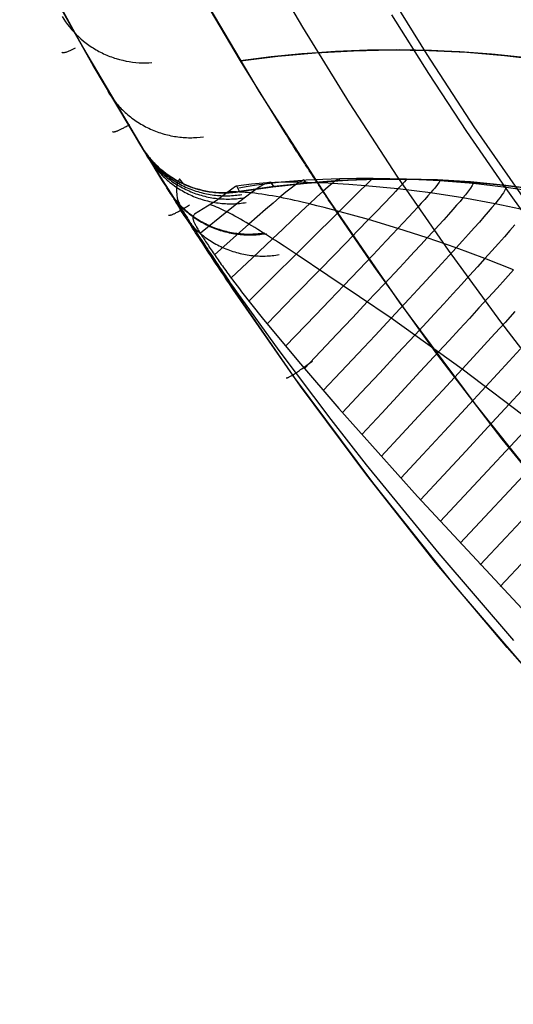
# Model space of a CAD drawing. Header units: millimetres. Extents: x -118 to 118, y -118 to 118.
# Tile 4 of 68: x -104 to -89, y -88 to -57. Entities that reach past the tile are written whole.
import ezdxf

# ---------------------------------------------------------------- set-up
doc = ezdxf.new("R2010")
doc.units = ezdxf.units.MM
doc.header["$MEASUREMENT"] = 0
doc.layers.add('Predefinito', color=5, linetype='Continuous')

msp = doc.modelspace()

# ---------------------------------------------------------------- linework, layer by layer
at = {"layer": 'Predefinito'}
for points in [[(-104.041, -54.605), (-102.094, -58.164), (-100.026, -61.653), (-97.838, -65.069), (-95.534, -68.407), (-93.116, -71.663), (-90.587, -74.835), (-87.95, -77.917), (-85.208, -80.906), (-82.365, -83.799), (-79.423, -86.592), (-76.387, -89.282), (-73.26, -91.865), (-70.046, -94.339), (-66.748, -96.701), (-63.37, -98.947), (-59.917, -101.075), (-56.393, -103.083)], [(-97.203, -58.598), (-98.294, -56.75), (-99.349, -54.881)], [(-99.349, -54.881), (-98.294, -56.75), (-97.203, -58.598)], [(-92.835, -56.132), (-91.429, -58.406), (-89.97, -60.64), (-88.459, -62.827), (-86.893, -64.975), (-85.27, -67.084), (-83.591, -69.155), (-81.855, -71.188), (-80.064, -73.181), (-78.216, -75.136), (-76.313, -77.052), (-74.388, -78.896), (-72.417, -80.695), (-70.399, -82.448), (-68.334, -84.157), (-66.239, -85.806), (-64.105, -87.406), (-61.931, -88.956), (-59.718, -90.455), (-57.477, -91.897)], [(-103.212, -56.156), (-101.774, -58.722), (-100.272, -61.251)], [(-100.272, -61.251), (-101.761, -58.745), (-103.187, -56.203)], [(-98.619, -56.183), (-96.621, -59.554), (-94.508, -62.853), (-92.282, -66.078), (-89.946, -69.224), (-87.503, -72.287), (-84.956, -75.264), (-82.308, -78.152), (-79.561, -80.946), (-76.72, -83.644), (-73.787, -86.242), (-70.766, -88.738), (-67.661, -91.128), (-64.475, -93.409), (-61.213, -95.578), (-57.877, -97.634)], [(-88.434, -58.493), (-89.423, -58.391), (-90.411, -58.319), (-91.397, -58.275), (-92.38, -58.26), (-93.358, -58.273), (-94.331, -58.314), (-95.297, -58.382), (-96.254, -58.477), (-97.203, -58.598)], [(-97.203, -58.598), (-96.041, -58.454), (-94.874, -58.349), (-93.704, -58.285), (-92.533, -58.26), (-91.362, -58.276), (-90.192, -58.332), (-89.024, -58.429), (-87.861, -58.565)], [(-95.79, -60.881), (-97.203, -58.598)], [(-100.272, -61.251), (-100.245, -61.295), (-100.216, -61.34), (-100.187, -61.384), (-100.156, -61.427), (-100.125, -61.47), (-100.092, -61.513), (-100.059, -61.556), (-100.025, -61.598), (-99.99, -61.64), (-99.954, -61.681), (-99.917, -61.721), (-99.88, -61.761), (-99.841, -61.801), (-99.802, -61.84), (-99.761, -61.878), (-99.72, -61.916), (-99.678, -61.953), (-99.636, -61.989), (-99.592, -62.025), (-99.548, -62.06), (-99.503, -62.094), (-99.457, -62.127), (-99.411, -62.16), (-99.364, -62.192), (-99.316, -62.222), (-99.268, -62.252), (-99.219, -62.281), (-99.169, -62.31), (-99.119, -62.337), (-99.068, -62.363), (-99.017, -62.388), (-98.965, -62.413), (-98.913, -62.436), (-98.861, -62.459), (-98.808, -62.48), (-98.754, -62.5), (-98.701, -62.52), (-98.647, -62.538), (-98.593, -62.555), (-98.538, -62.571), (-98.483, -62.586), (-98.428, -62.6), (-98.373, -62.613), (-98.318, -62.625), (-98.263, -62.636), (-98.208, -62.646), (-98.152, -62.655), (-98.097, -62.662), (-98.041, -62.669), (-97.986, -62.675), (-97.931, -62.679), (-97.876, -62.683), (-97.821, -62.685), (-97.766, -62.687), (-97.711, -62.687), (-97.657, -62.687), (-97.603, -62.685), (-97.549, -62.683), (-97.495, -62.679), (-97.442, -62.675), (-97.389, -62.67), (-97.337, -62.663), (-97.284, -62.656), (-97.233, -62.648)], [(-97.233, -62.648), (-97.336, -62.663), (-97.44, -62.675), (-97.544, -62.682), (-97.648, -62.686), (-97.752, -62.687), (-97.857, -62.684), (-97.961, -62.677), (-98.065, -62.666), (-98.168, -62.652), (-98.271, -62.635), (-98.373, -62.613), (-98.475, -62.589), (-98.575, -62.56), (-98.675, -62.529), (-98.773, -62.493), (-98.87, -62.455), (-98.965, -62.413), (-99.059, -62.368), (-99.152, -62.319), (-99.243, -62.267), (-99.331, -62.213), (-99.418, -62.155), (-99.503, -62.094), (-99.586, -62.03), (-99.666, -61.964), (-99.744, -61.894), (-99.82, -61.822), (-99.893, -61.748), (-99.963, -61.67), (-100.031, -61.591), (-100.096, -61.509), (-100.158, -61.425), (-100.217, -61.339), (-100.272, -61.251)], [(-97.233, -62.648), (-96.199, -62.499), (-95.161, -62.386), (-94.12, -62.309), (-93.076, -62.268), (-92.032, -62.263), (-90.988, -62.294), (-89.946, -62.361), (-88.907, -62.464), (-87.872, -62.604)], [(-97.233, -62.648), (-96.373, -62.522), (-95.504, -62.419), (-94.627, -62.342), (-93.744, -62.29), (-92.854, -62.264), (-91.96, -62.264), (-91.061, -62.29), (-90.161, -62.344), (-89.259, -62.425), (-88.357, -62.534)], [(-88.058, -62.576), (-89.066, -62.446), (-90.078, -62.351), (-91.093, -62.289), (-92.109, -62.262), (-93.125, -62.269), (-94.141, -62.31), (-95.154, -62.385), (-96.165, -62.495), (-97.171, -62.639), (-97.233, -62.648)]]:
    msp.add_lwpolyline(points, dxfattribs=at)
at = {"layer": 'Predefinito', "extrusion": (1, 0, 0)}
for points in [[(-58.26, 0), (-58.26, -100)], [(-58.598, -132), (-58.598, -99.999)], [(-62.26, 0), (-62.26, -100)], [(-62.687, 0), (-62.687, -100)]]:
    msp.add_lwpolyline(points, dxfattribs=at)
at = {"layer": 'Predefinito', "extrusion": (0, 1, 0)}
for points in [[(97.203, -99.999), (97.203, 0)], [(100.272, -99.999), (100.272, 0)], [(97.232, -100), (97.232, 0)]]:
    msp.add_lwpolyline(points, dxfattribs=at)
at = {"layer": 'Predefinito', "extrusion": (0.001377, -0.002263, 0.999996)}
msp.add_lwpolyline([(-100.22, -61.338), (-100.192, -61.383), (-100.163, -61.428), (-100.133, -61.472), (-100.103, -61.516), (-100.071, -61.559), (-100.039, -61.603), (-100.005, -61.645), (-99.971, -61.688), (-99.936, -61.73), (-99.9, -61.771), (-99.863, -61.812), (-99.825, -61.853), (-99.786, -61.892), (-99.746, -61.932), (-99.706, -61.97), (-99.664, -62.008), (-99.622, -62.045), (-99.579, -62.082), (-99.535, -62.118), (-99.491, -62.153), (-99.445, -62.187), (-99.399, -62.221), (-99.352, -62.254), (-99.305, -62.285), (-99.257, -62.316), (-99.208, -62.346), (-99.159, -62.376), (-99.109, -62.404), (-99.058, -62.431), (-99.007, -62.458), (-98.955, -62.483), (-98.903, -62.508), (-98.851, -62.531), (-98.798, -62.553), (-98.744, -62.575), (-98.69, -62.595), (-98.636, -62.614), (-98.582, -62.632), (-98.527, -62.65), (-98.472, -62.666), (-98.417, -62.681), (-98.362, -62.695), (-98.306, -62.708), (-98.251, -62.719), (-98.195, -62.73), (-98.139, -62.74), (-98.083, -62.748), (-98.028, -62.756), (-97.972, -62.762), (-97.916, -62.767), (-97.86, -62.772), (-97.805, -62.775), (-97.75, -62.777), (-97.694, -62.778), (-97.639, -62.779), (-97.585, -62.778), (-97.53, -62.776), (-97.476, -62.773), (-97.422, -62.77), (-97.368, -62.765), (-97.315, -62.759), (-97.262, -62.753), (-97.21, -62.745), (-97.158, -62.737)], dxfattribs=at)
at = {"layer": 'Predefinito', "extrusion": (-0.00819, 0.013452, 0.999876)}
msp.add_lwpolyline([(-101.312, -59.544), (-101.256, -59.632), (-101.198, -59.718), (-101.167, -59.761), (-101.135, -59.803), (-101.103, -59.845), (-101.07, -59.886), (-101.035, -59.927), (-101, -59.968), (-100.964, -60.008), (-100.928, -60.047), (-100.89, -60.086), (-100.851, -60.125), (-100.812, -60.162), (-100.772, -60.2), (-100.731, -60.236), (-100.69, -60.272), (-100.647, -60.307), (-100.604, -60.342), (-100.561, -60.376), (-100.516, -60.409), (-100.471, -60.441), (-100.425, -60.473), (-100.379, -60.503), (-100.331, -60.533), (-100.284, -60.562), (-100.236, -60.59), (-100.187, -60.618), (-100.137, -60.644), (-100.087, -60.669), (-100.037, -60.694), (-99.986, -60.717), (-99.935, -60.74), (-99.884, -60.762), (-99.832, -60.782), (-99.779, -60.802), (-99.727, -60.821), (-99.674, -60.838), (-99.621, -60.855), (-99.567, -60.871), (-99.514, -60.885), (-99.46, -60.899), (-99.406, -60.911), (-99.352, -60.923), (-99.298, -60.934), (-99.244, -60.943), (-99.19, -60.952), (-99.136, -60.959), (-99.082, -60.966), (-99.028, -60.971), (-98.974, -60.976), (-98.92, -60.979), (-98.866, -60.982), (-98.812, -60.984), (-98.759, -60.984), (-98.706, -60.984), (-98.653, -60.983), (-98.6, -60.981), (-98.548, -60.978), (-98.444, -60.969), (-98.341, -60.956)], dxfattribs=at)
at = {"layer": 'Predefinito', "extrusion": (0.008031, -0.013188, 0.999881)}
msp.add_lwpolyline([(-99.477, -62.558), (-99.449, -62.603), (-99.42, -62.647), (-99.39, -62.692), (-99.359, -62.736), (-99.327, -62.78), (-99.295, -62.824), (-99.261, -62.867), (-99.226, -62.909), (-99.191, -62.951), (-99.154, -62.993), (-99.117, -63.034), (-99.079, -63.075), (-99.039, -63.115), (-98.999, -63.154), (-98.959, -63.193), (-98.917, -63.231), (-98.874, -63.269), (-98.831, -63.305), (-98.787, -63.341), (-98.742, -63.377), (-98.696, -63.411), (-98.649, -63.445), (-98.602, -63.478), (-98.554, -63.51), (-98.505, -63.541), (-98.456, -63.571), (-98.406, -63.6), (-98.356, -63.628), (-98.305, -63.656), (-98.253, -63.682), (-98.201, -63.707), (-98.148, -63.732), (-98.095, -63.755), (-98.042, -63.777), (-97.988, -63.799), (-97.934, -63.819), (-97.879, -63.838), (-97.824, -63.856), (-97.769, -63.873), (-97.713, -63.889), (-97.658, -63.904), (-97.602, -63.917), (-97.546, -63.93), (-97.49, -63.942), (-97.433, -63.952), (-97.377, -63.961), (-97.321, -63.969), (-97.265, -63.977), (-97.208, -63.983), (-97.152, -63.988), (-97.096, -63.992), (-97.04, -63.995), (-96.985, -63.996), (-96.929, -63.997), (-96.874, -63.997), (-96.818, -63.996), (-96.764, -63.993), (-96.709, -63.99), (-96.655, -63.986), (-96.601, -63.981), (-96.547, -63.975), (-96.494, -63.968), (-96.441, -63.96), (-96.389, -63.951)], dxfattribs=at)
at = {"layer": 'Predefinito', "extrusion": (0.011762, -0.01929, 0.999745)}
msp.add_lwpolyline([(-117.5, -2.388), (-117.5, -2.441), (-117.498, -2.494), (-117.496, -2.547), (-117.492, -2.601), (-117.488, -2.654), (-117.483, -2.708), (-117.477, -2.762), (-117.469, -2.817), (-117.461, -2.871), (-117.451, -2.925), (-117.441, -2.98), (-117.43, -3.034), (-117.417, -3.088), (-117.403, -3.143), (-117.389, -3.197), (-117.373, -3.251), (-117.356, -3.305), (-117.339, -3.359), (-117.32, -3.412), (-117.3, -3.465), (-117.279, -3.518), (-117.257, -3.571), (-117.234, -3.624), (-117.209, -3.676), (-117.184, -3.727), (-117.158, -3.778), (-117.131, -3.829), (-117.103, -3.879), (-117.074, -3.929), (-117.044, -3.978), (-117.012, -4.027), (-116.98, -4.075), (-116.948, -4.122), (-116.914, -4.169), (-116.879, -4.215), (-116.843, -4.261), (-116.807, -4.305), (-116.77, -4.349), (-116.732, -4.392), (-116.693, -4.435), (-116.654, -4.476), (-116.613, -4.517), (-116.572, -4.557), (-116.531, -4.596), (-116.488, -4.634), (-116.446, -4.671), (-116.402, -4.708), (-116.358, -4.743), (-116.314, -4.777), (-116.269, -4.811), (-116.223, -4.844), (-116.177, -4.875), (-116.131, -4.906), (-116.084, -4.935), (-116.037, -4.964), (-115.99, -4.992), (-115.942, -5.019), (-115.894, -5.044), (-115.846, -5.069), (-115.797, -5.093), (-115.749, -5.116), (-115.7, -5.137), (-115.651, -5.158), (-115.602, -5.178)], dxfattribs=at)
at = {"layer": 'Predefinito', "extrusion": (-0.020191, 0.033104, 0.999248)}
msp.add_lwpolyline([(117.5, -4.642), (117.498, -4.544), (117.494, -4.445), (117.485, -4.345), (117.474, -4.245), (117.458, -4.145), (117.44, -4.044), (117.418, -3.944), (117.392, -3.844), (117.363, -3.744), (117.33, -3.645), (117.293, -3.547), (117.274, -3.499), (117.253, -3.45), (117.232, -3.402), (117.21, -3.355), (117.187, -3.307), (117.163, -3.26), (117.138, -3.214), (117.112, -3.167), (117.086, -3.122), (117.059, -3.076), (117.031, -3.031), (117.002, -2.987), (116.973, -2.943), (116.942, -2.9), (116.911, -2.858), (116.88, -2.815), (116.847, -2.774), (116.814, -2.733), (116.78, -2.693), (116.746, -2.653), (116.675, -2.576), (116.602, -2.502), (116.527, -2.43), (116.45, -2.362), (116.37, -2.296), (116.289, -2.234), (116.207, -2.175), (116.123, -2.119), (116.038, -2.066), (115.952, -2.017), (115.865, -1.971)], dxfattribs=at)
at = {"layer": 'Predefinito', "extrusion": (0.007733, -0.012664, 0.99989)}
msp.add_lwpolyline([(-99.489, -62.534), (-99.461, -62.578), (-99.433, -62.623), (-99.403, -62.667), (-99.372, -62.71), (-99.341, -62.754), (-99.309, -62.797), (-99.275, -62.839), (-99.241, -62.882), (-99.206, -62.923), (-99.17, -62.964), (-99.133, -63.005), (-99.095, -63.045), (-99.057, -63.085), (-99.017, -63.124), (-98.977, -63.162), (-98.936, -63.2), (-98.894, -63.237), (-98.851, -63.274), (-98.807, -63.309), (-98.763, -63.344), (-98.718, -63.378), (-98.672, -63.412), (-98.625, -63.444), (-98.578, -63.476), (-98.53, -63.507), (-98.482, -63.537), (-98.433, -63.566), (-98.383, -63.594), (-98.333, -63.621), (-98.282, -63.648), (-98.231, -63.673), (-98.179, -63.697), (-98.126, -63.721), (-98.074, -63.743), (-98.021, -63.765), (-97.967, -63.785), (-97.913, -63.804), (-97.859, -63.822), (-97.805, -63.84), (-97.75, -63.856), (-97.695, -63.871), (-97.64, -63.885), (-97.585, -63.898), (-97.53, -63.909), (-97.474, -63.92), (-97.419, -63.93), (-97.363, -63.939), (-97.308, -63.946), (-97.252, -63.953), (-97.197, -63.958), (-97.142, -63.963), (-97.086, -63.966), (-97.031, -63.969), (-96.976, -63.97), (-96.922, -63.97), (-96.867, -63.97), (-96.813, -63.968), (-96.759, -63.965), (-96.705, -63.962), (-96.652, -63.957), (-96.599, -63.952), (-96.546, -63.946), (-96.494, -63.939), (-96.442, -63.931)], dxfattribs=at)
at = {"layer": 'Predefinito', "extrusion": (0.002068, -0.003386, 0.999992)}
msp.add_lwpolyline([(-100.065, -61.59), (-100.037, -61.635), (-100.009, -61.679), (-99.979, -61.723), (-99.949, -61.767), (-99.917, -61.81), (-99.885, -61.853), (-99.852, -61.895), (-99.818, -61.938), (-99.783, -61.979), (-99.747, -62.02), (-99.71, -62.061), (-99.672, -62.101), (-99.634, -62.141), (-99.594, -62.18), (-99.554, -62.218), (-99.513, -62.256), (-99.471, -62.293), (-99.428, -62.329), (-99.385, -62.365), (-99.341, -62.4), (-99.296, -62.434), (-99.25, -62.467), (-99.203, -62.499), (-99.156, -62.531), (-99.109, -62.562), (-99.06, -62.592), (-99.011, -62.621), (-98.962, -62.649), (-98.911, -62.676), (-98.861, -62.703), (-98.81, -62.728), (-98.758, -62.752), (-98.706, -62.776), (-98.653, -62.798), (-98.6, -62.82), (-98.547, -62.84), (-98.493, -62.859), (-98.439, -62.877), (-98.385, -62.895), (-98.33, -62.911), (-98.276, -62.926), (-98.221, -62.94), (-98.166, -62.953), (-98.111, -62.965), (-98.055, -62.976), (-98, -62.986), (-97.945, -62.994), (-97.889, -63.002), (-97.834, -63.009), (-97.779, -63.014), (-97.723, -63.019), (-97.668, -63.022), (-97.613, -63.025), (-97.558, -63.026), (-97.504, -63.027), (-97.449, -63.026), (-97.395, -63.025), (-97.341, -63.022), (-97.288, -63.019), (-97.234, -63.014), (-97.181, -63.009), (-97.129, -63.003), (-97.077, -62.996), (-97.025, -62.988)], dxfattribs=at)
at = {"layer": 'Predefinito', "extrusion": (0.001185, -0.001939, 0.999997)}
msp.add_lwpolyline([(-100.154, -61.445), (-100.126, -61.49), (-100.098, -61.534), (-100.068, -61.578), (-100.037, -61.621), (-100.006, -61.665), (-99.974, -61.708), (-99.941, -61.75), (-99.906, -61.792), (-99.871, -61.834), (-99.835, -61.875), (-99.799, -61.916), (-99.761, -61.956), (-99.722, -61.995), (-99.683, -62.034), (-99.643, -62.073), (-99.602, -62.11), (-99.56, -62.147), (-99.517, -62.184), (-99.474, -62.219), (-99.429, -62.254), (-99.384, -62.288), (-99.339, -62.322), (-99.292, -62.354), (-99.245, -62.386), (-99.197, -62.417), (-99.149, -62.447), (-99.1, -62.476), (-99.05, -62.504), (-99, -62.531), (-98.95, -62.557), (-98.898, -62.583), (-98.847, -62.607), (-98.795, -62.63), (-98.742, -62.653), (-98.689, -62.674), (-98.636, -62.694), (-98.582, -62.714), (-98.528, -62.732), (-98.474, -62.749), (-98.419, -62.765), (-98.365, -62.781), (-98.31, -62.795), (-98.255, -62.808), (-98.2, -62.819), (-98.144, -62.83), (-98.089, -62.84), (-98.034, -62.849), (-97.978, -62.857), (-97.923, -62.863), (-97.868, -62.869), (-97.812, -62.873), (-97.757, -62.877), (-97.702, -62.879), (-97.647, -62.881), (-97.593, -62.881), (-97.538, -62.881), (-97.484, -62.879), (-97.43, -62.877), (-97.377, -62.873), (-97.323, -62.869), (-97.27, -62.864), (-97.218, -62.858), (-97.166, -62.851), (-97.114, -62.843)], dxfattribs=at)
at = {"layer": 'Predefinito', "extrusion": (-0.036778, 0.060075, 0.997516)}
msp.add_lwpolyline([(117.5, -8.679), (117.499, -8.59), (117.495, -8.499), (117.488, -8.408), (117.478, -8.317), (117.466, -8.226), (117.45, -8.134), (117.432, -8.043), (117.41, -7.952), (117.386, -7.861), (117.359, -7.771), (117.329, -7.681), (117.296, -7.592), (117.26, -7.504), (117.222, -7.417), (117.18, -7.332), (117.136, -7.247), (117.089, -7.164), (117.04, -7.083), (116.988, -7.003), (116.934, -6.925), (116.877, -6.849), (116.818, -6.775), (116.757, -6.703), (116.694, -6.633), (116.629, -6.566), (116.563, -6.501), (116.494, -6.438), (116.424, -6.378), (116.353, -6.32), (116.281, -6.265), (116.207, -6.212), (116.132, -6.162)], dxfattribs=at)
at = {"layer": 'Predefinito', "extrusion": (-0.06055, 0.098288, 0.993314)}
msp.add_lwpolyline([(117.5, -14.627), (117.499, -14.551), (117.496, -14.474), (117.491, -14.397), (117.484, -14.32), (117.475, -14.242), (117.464, -14.165), (117.451, -14.088), (117.436, -14.01), (117.419, -13.933), (117.399, -13.857), (117.378, -13.78), (117.354, -13.704), (117.329, -13.629), (117.302, -13.554), (117.272, -13.48), (117.241, -13.407), (117.207, -13.335), (117.172, -13.263), (117.135, -13.193), (117.096, -13.123), (117.055, -13.055), (117.013, -12.988), (116.968, -12.923), (116.923, -12.858), (116.876, -12.795), (116.827, -12.734), (116.777, -12.674), (116.725, -12.615), (116.672, -12.558), (116.618, -12.503), (116.563, -12.45), (116.507, -12.398)], dxfattribs=at)
at = {"layer": 'Predefinito', "extrusion": (-0.101624, 0.163284, 0.981331)}
msp.add_lwpolyline([(117.5, -25.036), (117.499, -24.98), (117.498, -24.924), (117.495, -24.868), (117.492, -24.812), (117.487, -24.755), (117.481, -24.699), (117.474, -24.643), (117.466, -24.586), (117.457, -24.53), (117.447, -24.474), (117.436, -24.418), (117.423, -24.362), (117.41, -24.307), (117.395, -24.251), (117.38, -24.196), (117.363, -24.142), (117.346, -24.087), (117.327, -24.033), (117.308, -23.979), (117.287, -23.926), (117.265, -23.873), (117.243, -23.821), (117.219, -23.769), (117.194, -23.717), (117.169, -23.667), (117.143, -23.616), (117.115, -23.567), (117.087, -23.518), (117.058, -23.469), (117.028, -23.421), (116.998, -23.374), (116.966, -23.328)], dxfattribs=at)
at = {"layer": 'Predefinito', "extrusion": (-0.053056, 0.980745, -0.187949)}
msp.add_lwpolyline([(88.143, -151.936), (93.219, -169.572)], dxfattribs=at)
at = {"layer": 'Predefinito', "extrusion": (-0.145541, 0.232032, 0.961758)}
msp.add_lwpolyline([(117.5, -36.124), (117.499, -36.04), (117.495, -35.955), (117.489, -35.87), (117.481, -35.786), (117.47, -35.701), (117.457, -35.617), (117.441, -35.533), (117.423, -35.45), (117.403, -35.367), (117.38, -35.285), (117.355, -35.203), (117.328, -35.123), (117.298, -35.043), (117.267, -34.964), (117.233, -34.887), (117.197, -34.81)], dxfattribs=at)
at = {"layer": 'Predefinito', "extrusion": (0.999943, 0.000142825, -0.01072)}
msp.add_lwpolyline([(-62.625, -101.036), (-62.47, -112.644)], dxfattribs=at)
at = {"layer": 'Predefinito', "extrusion": (-0.188163, 0.298403, 0.935709)}
msp.add_lwpolyline([(117.5, -46.821), (117.499, -46.752), (117.497, -46.682), (117.493, -46.613), (117.487, -46.543), (117.48, -46.474), (117.471, -46.404), (117.46, -46.335), (117.448, -46.266), (117.434, -46.198), (117.419, -46.129), (117.402, -46.061), (117.384, -45.994), (117.364, -45.927), (117.342, -45.861), (117.319, -45.795), (117.294, -45.73)], dxfattribs=at)
at = {"layer": 'Predefinito', "extrusion": (-0.259388, 0.408488, 0.875132)}
msp.add_lwpolyline([(117.5, -64.608), (117.499, -64.551), (117.498, -64.493), (117.495, -64.436), (117.491, -64.378), (117.486, -64.32), (117.48, -64.263), (117.473, -64.205), (117.464, -64.148), (117.455, -64.091), (117.445, -64.034), (117.433, -63.977), (117.42, -63.921), (117.406, -63.865), (117.392, -63.809), (117.376, -63.754), (117.359, -63.699)], dxfattribs=at)
at = {"layer": 'Predefinito', "extrusion": (-0.353733, 0.551721, 0.755299)}
msp.add_lwpolyline([(117.5, -87.98), (117.498, -87.876), (117.493, -87.772), (117.484, -87.668), (117.471, -87.564), (117.455, -87.461), (117.435, -87.359), (117.412, -87.257), (117.385, -87.157)], dxfattribs=at)
at = {"layer": 'Predefinito', "extrusion": (-0.444914, 0.685357, 0.576488)}
msp.add_lwpolyline([(117.5, -110.171), (117.498, -110.069), (117.493, -109.966), (117.484, -109.864), (117.472, -109.762), (117.456, -109.66), (117.437, -109.559), (117.414, -109.459), (117.388, -109.36)], dxfattribs=at)
at = {"layer": 'Predefinito', "extrusion": (-0.513731, 0.779811, 0.357735)}
msp.add_lwpolyline([(117.5, -126.292), (117.5, -126.238), (117.498, -126.185), (117.496, -126.131), (117.492, -126.077), (117.488, -126.023), (117.483, -125.97), (117.476, -125.916), (117.469, -125.863), (117.461, -125.809), (117.452, -125.756), (117.442, -125.703), (117.431, -125.65), (117.419, -125.598), (117.406, -125.546), (117.392, -125.494), (117.377, -125.442)], dxfattribs=at)
at = {"layer": 'Predefinito', "extrusion": (-0.535283, 0.806076, 0.252415)}
msp.add_lwpolyline([(117.5, -130.992), (117.499, -130.936), (117.498, -130.88), (117.495, -130.823), (117.492, -130.767), (117.487, -130.711), (117.481, -130.655), (117.474, -130.599), (117.466, -130.543), (117.457, -130.487), (117.447, -130.431), (117.436, -130.376), (117.424, -130.32), (117.411, -130.266), (117.396, -130.211), (117.381, -130.157), (117.365, -130.103)], dxfattribs=at)
at = {"layer": 'Predefinito', "extrusion": (-0.5491, 0.820204, 0.160483)}
msp.add_lwpolyline([(117.5, -133.71), (117.499, -133.65), (117.498, -133.591), (117.495, -133.531), (117.491, -133.472), (117.485, -133.412), (117.479, -133.352), (117.471, -133.293), (117.462, -133.234), (117.452, -133.175), (117.441, -133.116), (117.428, -133.057), (117.415, -132.999), (117.4, -132.941), (117.384, -132.884), (117.367, -132.826), (117.349, -132.77)], dxfattribs=at)
at = {"layer": 'Predefinito', "extrusion": (-0.560611, 0.823841, 0.083675)}
msp.add_lwpolyline([(117.5, -135.083), (117.499, -135.015), (117.497, -134.946), (117.493, -134.877), (117.487, -134.808), (117.48, -134.739), (117.471, -134.67), (117.461, -134.601), (117.449, -134.533), (117.436, -134.465), (117.42, -134.397), (117.404, -134.33), (117.386, -134.263), (117.366, -134.197), (117.345, -134.131), (117.322, -134.066), (117.298, -134.001)], dxfattribs=at)
at = {"layer": 'Predefinito', "extrusion": (-0.565896, 0.818206, 0.101491)}
msp.add_lwpolyline([(117.5, -134.939), (117.499, -134.86), (117.496, -134.779), (117.49, -134.699), (117.483, -134.619), (117.473, -134.539), (117.461, -134.46), (117.447, -134.38), (117.431, -134.301), (117.413, -134.222), (117.393, -134.144), (117.37, -134.067), (117.346, -133.99), (117.319, -133.914), (117.291, -133.839), (117.261, -133.765), (117.228, -133.692)], dxfattribs=at)
at = {"layer": 'Predefinito', "extrusion": (-0.57229, 0.814205, 0.097748)}
msp.add_lwpolyline([(117.5, -135.079), (117.499, -134.989), (117.495, -134.899), (117.488, -134.809), (117.478, -134.719), (117.466, -134.629), (117.451, -134.54), (117.433, -134.45), (117.413, -134.362), (117.39, -134.274), (117.364, -134.186), (117.336, -134.1), (117.305, -134.015), (117.271, -133.931), (117.236, -133.848), (117.197, -133.766), (117.157, -133.686)], dxfattribs=at)
at = {"layer": 'Predefinito', "extrusion": (-0.57884, 0.810398, 0.09055)}
msp.add_lwpolyline([(117.5, -135.252), (117.498, -135.153), (117.493, -135.053), (117.485, -134.954), (117.474, -134.855), (117.459, -134.755), (117.44, -134.657), (117.419, -134.559), (117.394, -134.461), (117.366, -134.365), (117.334, -134.269), (117.3, -134.175), (117.262, -134.082), (117.222, -133.99), (117.178, -133.9), (117.132, -133.812), (117.083, -133.726)], dxfattribs=at)
at = {"layer": 'Predefinito', "extrusion": (-0.591502, 0.802117, 0.082062)}
msp.add_lwpolyline([(117.5, -135.503), (117.499, -135.446), (117.498, -135.388), (117.495, -135.33), (117.491, -135.272), (117.486, -135.213), (117.48, -135.155), (117.472, -135.097), (117.464, -135.039), (117.454, -134.981), (117.443, -134.923), (117.431, -134.866), (117.418, -134.808), (117.404, -134.751), (117.389, -134.694), (117.372, -134.637), (117.355, -134.581), (117.336, -134.525), (117.316, -134.469), (117.295, -134.414), (117.273, -134.359), (117.25, -134.305), (117.226, -134.251), (117.201, -134.198), (117.175, -134.145), (117.148, -134.093), (117.12, -134.042), (117.091, -133.991), (117.061, -133.941), (117.03, -133.892), (116.999, -133.843), (116.966, -133.795), (116.933, -133.748)], dxfattribs=at)
at = {"layer": 'Predefinito', "extrusion": (-0.604079, 0.793656, 0.07211)}
msp.add_lwpolyline([(117.5, -135.742), (117.499, -135.677), (117.497, -135.613), (117.494, -135.548), (117.489, -135.482), (117.482, -135.417), (117.475, -135.352), (117.465, -135.287), (117.455, -135.222), (117.442, -135.157), (117.429, -135.092), (117.414, -135.027), (117.397, -134.963), (117.379, -134.899), (117.36, -134.835), (117.339, -134.772), (117.317, -134.709), (117.293, -134.647), (117.268, -134.585), (117.242, -134.524), (117.214, -134.464), (117.185, -134.404), (117.155, -134.345), (117.123, -134.287), (117.091, -134.229), (117.057, -134.172), (117.022, -134.117), (116.985, -134.062), (116.948, -134.008), (116.91, -133.955), (116.87, -133.903), (116.83, -133.852), (116.789, -133.803)], dxfattribs=at)
at = {"layer": 'Predefinito', "extrusion": (-0.628694, 0.775879, 0.052502)}
msp.add_lwpolyline([(117.5, -136.125), (117.499, -136.05), (117.496, -135.975), (117.491, -135.899), (117.485, -135.823), (117.476, -135.747), (117.465, -135.671), (117.453, -135.595), (117.438, -135.519), (117.422, -135.444), (117.403, -135.368), (117.382, -135.293), (117.36, -135.219), (117.335, -135.145), (117.309, -135.071), (117.28, -134.998), (117.25, -134.926), (117.218, -134.855), (117.184, -134.785), (117.148, -134.715), (117.111, -134.647), (117.071, -134.58), (117.03, -134.514), (116.988, -134.449), (116.944, -134.385), (116.898, -134.323), (116.851, -134.262), (116.803, -134.202), (116.753, -134.144), (116.702, -134.088), (116.65, -134.033), (116.596, -133.979), (116.542, -133.927)], dxfattribs=at)
at = {"layer": 'Predefinito'}
for points in [[(-96.672, -55.183, -161), (-95.285, -57.559, -161), (-93.839, -59.899, -161), (-92.334, -62.202, -161), (-90.771, -64.465, -161), (-89.15, -66.688, -161), (-87.473, -68.867, -161), (-85.742, -71.001, -161), (-83.958, -73.089, -161), (-82.123, -75.131, -161), (-80.238, -77.126, -161), (-78.304, -79.073, -161), (-76.326, -80.97, -161), (-74.302, -82.817, -161), (-72.235, -84.613, -161), (-70.126, -86.359, -161), (-67.976, -88.053, -161), (-65.787, -89.694, -161), (-63.561, -91.281, -161), (-61.298, -92.814, -161), (-59.001, -94.293, -161), (-56.671, -95.715, -161)], [(-92.522, -57.172, -153.679), (-91.379, -58.991, -153.679), (-90.198, -60.787, -153.679), (-88.981, -62.558, -153.679), (-87.728, -64.304, -153.679), (-86.439, -66.023, -153.679), (-85.116, -67.715, -153.679), (-83.759, -69.378, -153.679), (-82.369, -71.013, -153.679), (-80.947, -72.619, -153.679), (-79.493, -74.196, -153.679), (-78.009, -75.743, -153.679), (-76.495, -77.26, -153.679), (-74.952, -78.747, -153.679), (-73.38, -80.203, -153.679), (-71.78, -81.627, -153.679), (-70.154, -83.02, -153.68), (-68.502, -84.381, -153.68), (-66.824, -85.709, -153.68), (-65.121, -87.004, -153.68), (-63.394, -88.266, -153.68), (-61.645, -89.494, -153.68), (-59.873, -90.689, -153.68), (-58.079, -91.848, -153.68)], [(-88.331, -58.505, -100), (-89.315, -58.401, -100), (-90.301, -58.325, -100), (-91.288, -58.279, -100), (-92.276, -58.261, -100), (-93.265, -58.271, -100), (-94.253, -58.31, -100), (-95.239, -58.378, -99.999), (-96.223, -58.474, -99.999), (-97.203, -58.598, -99.999)], [(-86.993, -72.901, -135), (-89.093, -70.319, -135), (-91.117, -67.675, -135), (-93.064, -64.972, -135), (-94.24, -63.255, -134.999), (-94.298, -63.168, -134.994), (-94.326, -63.125, -134.991), (-94.355, -63.082, -134.986), (-94.384, -63.039, -134.981), (-94.413, -62.996, -134.974), (-94.441, -62.953, -134.967), (-94.47, -62.911, -134.958), (-94.498, -62.868, -134.949), (-94.526, -62.826, -134.939), (-94.554, -62.784, -134.928), (-94.582, -62.742, -134.916), (-94.61, -62.7, -134.903), (-94.637, -62.658, -134.889), (-94.665, -62.617, -134.874), (-94.692, -62.575, -134.858), (-94.719, -62.534, -134.841), (-94.746, -62.494, -134.823), (-94.773, -62.453, -134.805), (-94.799, -62.413, -134.786), (-94.825, -62.373, -134.765), (-94.851, -62.334, -134.744), (-94.877, -62.294, -134.722), (-94.903, -62.255, -134.699), (-94.928, -62.217, -134.676), (-94.953, -62.178, -134.651), (-94.978, -62.14, -134.626), (-95.002, -62.103, -134.6), (-95.027, -62.066, -134.573), (-95.051, -62.029, -134.545), (-95.074, -61.993, -134.517), (-95.098, -61.957, -134.487), (-95.121, -61.921, -134.457), (-95.144, -61.886, -134.426), (-95.166, -61.851, -134.394), (-95.189, -61.817, -134.362), (-95.211, -61.783, -134.329), (-95.232, -61.75, -134.295), (-95.254, -61.717, -134.26), (-95.274, -61.685, -134.225), (-95.295, -61.653, -134.189), (-95.315, -61.622, -134.152), (-95.335, -61.591, -134.115), (-95.354, -61.561, -134.077), (-95.373, -61.532, -134.038), (-95.392, -61.503, -133.999), (-95.41, -61.475, -133.96), (-95.428, -61.447, -133.92), (-95.445, -61.42, -133.879), (-95.462, -61.394, -133.838), (-95.495, -61.343, -133.754), (-95.527, -61.294, -133.668), (-95.556, -61.248, -133.58), (-95.584, -61.204, -133.49), (-95.61, -61.163, -133.398), (-95.635, -61.125, -133.305), (-95.658, -61.089, -133.21), (-95.679, -61.056, -133.114), (-95.698, -61.026, -133.017), (-95.715, -60.999, -132.919), (-95.731, -60.974, -132.819), (-95.745, -60.953, -132.718), (-95.757, -60.934, -132.617), (-95.767, -60.918, -132.515), (-95.775, -60.905, -132.413), (-95.782, -60.894, -132.31), (-95.786, -60.887, -132.207), (-95.789, -60.883, -132.104), (-95.79, -60.881, -132)], [(-86.653, -79.356, -136.559), (-88.943, -76.781, -136.468), (-91.156, -74.141, -136.324), (-93.288, -71.439, -136.12), (-95.338, -68.68, -135.852), (-97.424, -65.688, -135.515), (-97.543, -65.51, -135.491), (-97.603, -65.421, -135.476), (-97.662, -65.333, -135.459), (-97.721, -65.244, -135.44), (-97.78, -65.156, -135.419), (-97.839, -65.068, -135.396), (-97.897, -64.981, -135.37), (-97.954, -64.894, -135.341), (-98.012, -64.807, -135.31), (-98.068, -64.722, -135.276), (-98.124, -64.637, -135.24), (-98.179, -64.553, -135.201), (-98.234, -64.47, -135.159), (-98.287, -64.389, -135.114), (-98.34, -64.308, -135.066), (-98.392, -64.228, -135.015), (-98.443, -64.15, -134.962), (-98.493, -64.073, -134.905), (-98.543, -63.997, -134.846), (-98.591, -63.923, -134.784), (-98.638, -63.85, -134.72), (-98.684, -63.779, -134.653), (-98.729, -63.709, -134.583), (-98.772, -63.642, -134.511), (-98.815, -63.576, -134.437), (-98.856, -63.511, -134.36), (-98.896, -63.449, -134.281), (-98.935, -63.388, -134.2), (-98.973, -63.329, -134.117), (-99.009, -63.272, -134.032), (-99.045, -63.217, -133.945), (-99.078, -63.164, -133.857), (-99.111, -63.113, -133.767), (-99.142, -63.064, -133.676), (-99.172, -63.017, -133.584), (-99.201, -62.972, -133.49), (-99.228, -62.929, -133.396), (-99.255, -62.887, -133.3), (-99.28, -62.847, -133.203), (-99.305, -62.808, -133.106), (-99.328, -62.771, -133.008), (-99.373, -62.7, -132.809), (-99.414, -62.635, -132.608), (-99.452, -62.574, -132.405), (-99.488, -62.517, -132.201), (-99.554, -62.411, -131.788), (-99.614, -62.316, -131.372), (-99.668, -62.229, -130.954), (-99.764, -62.076, -130.112), (-99.847, -61.942, -129.265), (-99.919, -61.825, -128.415), (-99.983, -61.722, -127.562), (-100.091, -61.547, -125.85), (-100.175, -61.41, -124.133), (-100.241, -61.303, -122.413), (-100.291, -61.221, -120.69), (-100.353, -61.119, -117.244), (-100.375, -61.083, -113.795), (-100.272, -61.251, -99.999)], [(-100.272, -61.251, -99.999), (-100.243, -61.298, -99.999), (-100.213, -61.345, -99.999), (-100.182, -61.39, -99.999), (-100.15, -61.436, -99.999), (-100.117, -61.481, -99.999), (-100.084, -61.525, -99.999), (-100.049, -61.568, -99.999), (-100.014, -61.611, -99.999), (-99.978, -61.653, -99.999), (-99.941, -61.695, -99.999), (-99.904, -61.736, -99.999), (-99.866, -61.776, -99.999), (-99.827, -61.815, -99.999), (-99.787, -61.854, -99.999), (-99.747, -61.892, -99.999), (-99.706, -61.929, -99.999), (-99.664, -61.966, -99.999), (-99.621, -62.001, -99.999), (-99.578, -62.036, -99.999), (-99.534, -62.07, -99.999), (-99.49, -62.104, -99.999), (-99.445, -62.136, -99.999), (-99.399, -62.168, -99.999), (-99.353, -62.199, -99.999), (-99.307, -62.228, -99.999), (-99.259, -62.257, -99.999), (-99.212, -62.286, -99.999), (-99.163, -62.313, -99.999), (-99.115, -62.339, -99.999), (-99.065, -62.365, -99.999), (-99.016, -62.389, -99.999), (-98.965, -62.413, -99.999), (-98.915, -62.436, -99.999), (-98.864, -62.457, -99.999), (-98.812, -62.478, -99.999), (-98.761, -62.498, -99.999), (-98.708, -62.517, -99.999), (-98.656, -62.535, -99.999), (-98.603, -62.552, -99.999), (-98.55, -62.568, -99.999), (-98.497, -62.583, -99.999), (-98.443, -62.597, -99.999), (-98.389, -62.61, -99.999), (-98.335, -62.622, -99.999), (-98.281, -62.633, -99.999), (-98.226, -62.643, -99.999), (-98.172, -62.652, -99.999), (-98.117, -62.66, -99.999), (-98.062, -62.667, -99.999), (-98.007, -62.673, -99.999), (-97.951, -62.678, -99.999), (-97.896, -62.681, -99.999), (-97.84, -62.684, -99.999), (-97.785, -62.686, -100), (-97.729, -62.687, -100), (-97.674, -62.687, -100), (-97.619, -62.686, -100), (-97.563, -62.683, -100), (-97.508, -62.68, -100), (-97.453, -62.676, -100), (-97.397, -62.67, -100), (-97.342, -62.664, -100), (-97.287, -62.657, -100), (-97.233, -62.648, -100)], [(-98.965, -62.413, -99.999), (-99.089, -62.251, -116.183), (-99.156, -62.378, -123.118), (-99.183, -62.526, -126.567), (-99.188, -62.628, -128.289), (-99.177, -62.76, -130.005), (-99.161, -62.842, -130.859), (-99.148, -62.89, -131.282), (-99.13, -62.944, -131.703), (-99.118, -62.974, -131.912), (-99.105, -63.007, -132.119), (-99.089, -63.043, -132.325), (-99.069, -63.084, -132.528), (-99.058, -63.106, -132.628), (-99.046, -63.13, -132.727), (-99.033, -63.155, -132.825), (-99.018, -63.181, -132.922), (-99.002, -63.21, -133.018), (-98.985, -63.24, -133.113), (-98.966, -63.273, -133.206), (-98.946, -63.307, -133.298), (-98.923, -63.344, -133.388), (-98.9, -63.384, -133.477), (-98.874, -63.425, -133.564), (-98.847, -63.47, -133.649), (-98.818, -63.516, -133.733), (-98.787, -63.564, -133.814), (-98.771, -63.589, -133.854), (-98.755, -63.615, -133.893), (-98.739, -63.641, -133.932), (-98.722, -63.668, -133.97), (-98.705, -63.695, -134.008), (-98.687, -63.722, -134.045), (-98.669, -63.751, -134.081), (-98.65, -63.779, -134.117), (-98.632, -63.808, -134.152), (-98.613, -63.838, -134.186), (-98.593, -63.868, -134.22), (-98.573, -63.899, -134.253), (-98.553, -63.93, -134.286), (-98.532, -63.962, -134.318), (-98.49, -64.027, -134.38), (-98.447, -64.093, -134.44), (-98.402, -64.161, -134.496), (-98.357, -64.231, -134.55), (-98.31, -64.302, -134.601), (-98.262, -64.374, -134.649), (-98.214, -64.447, -134.693), (-98.189, -64.485, -134.715), (-98.165, -64.522, -134.735), (-98.114, -64.597, -134.773), (-98.063, -64.674, -134.809), (-98.011, -64.752, -134.841), (-97.958, -64.832, -134.87), (-97.903, -64.913, -134.897), (-97.848, -64.994, -134.92), (-97.792, -65.076, -134.941), (-97.736, -65.159, -134.958), (-97.68, -65.242, -134.973), (-97.623, -65.325, -134.986), (-97.565, -65.409, -134.996), (-97.507, -65.493, -135.003), (-97.448, -65.579, -135.009), (-97.328, -65.752, -135.014), (-96.018, -67.575, -135.015), (-94.406, -69.711, -135.043), (-93.307, -71.113, -135.066), (-91.058, -73.865, -135.116), (-88.742, -76.556, -135.159)], [(-97.233, -62.648, -100), (-97.316, -62.482, -112.933), (-97.354, -62.493, -114.734), (-97.473, -62.57, -118.407), (-97.666, -62.722, -122.044), (-97.953, -62.939, -125.636), (-98.621, -63.353, -131.626), (-98.641, -63.372, -131.845), (-98.658, -63.394, -132.07), (-98.665, -63.407, -132.186), (-98.671, -63.422, -132.305), (-98.675, -63.439, -132.426), (-98.676, -63.458, -132.551), (-98.676, -63.469, -132.615), (-98.675, -63.482, -132.68), (-98.673, -63.495, -132.747), (-98.67, -63.51, -132.814), (-98.666, -63.526, -132.882), (-98.66, -63.544, -132.951), (-98.653, -63.564, -133.019), (-98.644, -63.585, -133.088), (-98.634, -63.608, -133.156), (-98.623, -63.633, -133.224), (-98.616, -63.646, -133.257), (-98.609, -63.66, -133.291), (-98.602, -63.674, -133.324), (-98.594, -63.688, -133.357), (-98.586, -63.703, -133.39), (-98.578, -63.719, -133.422), (-98.569, -63.734, -133.454), (-98.56, -63.75, -133.485), (-98.541, -63.783, -133.546), (-98.521, -63.817, -133.605), (-98.5, -63.852, -133.661), (-98.478, -63.888, -133.715), (-98.456, -63.924, -133.766), (-98.433, -63.961, -133.816), (-98.409, -63.999, -133.864), (-98.384, -64.038, -133.91), (-98.359, -64.077, -133.953), (-98.333, -64.117, -133.995), (-98.307, -64.157, -134.035), (-98.28, -64.198, -134.074), (-98.253, -64.24, -134.11), (-98.225, -64.282, -134.146), (-98.196, -64.325, -134.179), (-98.167, -64.368, -134.212), (-98.138, -64.412, -134.242), (-98.108, -64.455, -134.271), (-98.079, -64.499, -134.298), (-98.049, -64.543, -134.323), (-98.018, -64.587, -134.347), (-97.988, -64.632, -134.369), (-97.956, -64.677, -134.39), (-97.925, -64.722, -134.41), (-97.893, -64.768, -134.427), (-97.861, -64.813, -134.443), (-97.829, -64.859, -134.458), (-97.796, -64.905, -134.472), (-97.763, -64.952, -134.484), (-97.729, -64.999, -134.495), (-97.695, -65.047, -134.504), (-97.66, -65.095, -134.512), (-97.625, -65.143, -134.52), (-97.589, -65.192, -134.525), (-97.554, -65.241, -134.53), (-97.518, -65.289, -134.534), (-97.482, -65.338, -134.536), (-97.446, -65.386, -134.537), (-97.375, -65.481, -134.537), (-97.306, -65.573, -134.533), (-97.237, -65.663, -134.527), (-97.168, -65.753, -134.519), (-96.53, -66.558, -134.422), (-95.409, -67.913, -134.31), (-94.155, -69.368, -134.22), (-91.717, -72.099, -134.134), (-86.079, -78.149, -134.12)], [(-96.165, -62.495, -100), (-96.264, -62.354, -110.672), (-96.388, -62.383, -114.212), (-96.589, -62.496, -117.721), (-96.87, -62.691, -121.178), (-97.221, -62.957, -124.567), (-97.626, -63.277, -127.891), (-98.445, -63.942, -133.79)], [(-95.154, -62.385, -100), (-95.237, -62.288, -110.914), (-95.298, -62.312, -112.725), (-95.382, -62.36, -114.529), (-95.493, -62.437, -116.323), (-95.63, -62.541, -118.103), (-95.793, -62.671, -119.866), (-95.981, -62.827, -121.61), (-96.192, -63.006, -123.33), (-96.425, -63.207, -125.027), (-96.939, -63.657, -128.36), (-98.006, -64.605, -134.356)], [(-94.141, -62.31, -100), (-94.131, -62.252, -107.387), (-94.198, -62.275, -111.076), (-94.265, -62.321, -112.912), (-94.36, -62.396, -114.739), (-94.488, -62.506, -116.554), (-94.649, -62.649, -118.352), (-94.842, -62.824, -120.13), (-95.065, -63.03, -121.883), (-95.317, -63.265, -123.607), (-95.595, -63.526, -125.304), (-95.894, -63.809, -126.975), (-96.211, -64.109, -128.621), (-96.834, -64.7, -131.612), (-97.491, -65.326, -134.536)], [(-88.328, -63.232, -115.451), (-89.314, -63.024, -115.346), (-90.309, -62.844, -115.236), (-91.312, -62.691, -115.12), (-92.322, -62.565, -114.998), (-93.338, -62.467, -114.874), (-93.849, -62.428, -114.812), (-94.36, -62.396, -114.739), (-94.616, -62.383, -114.696), (-94.872, -62.373, -114.647), (-95.127, -62.365, -114.591), (-95.382, -62.36, -114.529), (-95.636, -62.359, -114.46), (-95.888, -62.362, -114.384), (-96.139, -62.37, -114.301), (-96.388, -62.383, -114.212), (-96.627, -62.4, -114.12), (-96.865, -62.423, -114.022), (-97.1, -62.451, -113.92), (-97.333, -62.485, -113.813)], [(-87.961, -62.671, -107.76), (-88.976, -62.521, -107.705), (-89.997, -62.403, -107.647), (-91.024, -62.317, -107.587), (-92.056, -62.263, -107.523), (-93.092, -62.242, -107.458), (-93.611, -62.243, -107.425), (-94.131, -62.252, -107.387), (-94.651, -62.27, -107.34), (-95.17, -62.298, -107.279), (-95.429, -62.316, -107.244), (-95.687, -62.337, -107.205), (-95.944, -62.362, -107.163), (-96.2, -62.389, -107.117), (-96.455, -62.42, -107.069), (-96.709, -62.455, -107.018), (-96.961, -62.494, -106.964), (-97.253, -62.543, -106.898)], [(-93.125, -62.269, -100), (-93.092, -62.242, -107.458), (-93.159, -62.297, -111.181), (-93.232, -62.365, -113.033), (-93.338, -62.467, -114.874), (-93.484, -62.609, -116.701), (-93.667, -62.79, -118.508), (-93.889, -63.009, -120.292), (-94.146, -63.264, -122.045), (-94.437, -63.553, -123.766), (-94.759, -63.873, -125.454), (-95.106, -64.218, -127.111), (-95.474, -64.584, -128.739), (-96.187, -65.293, -131.65), (-96.941, -66.043, -134.484)], [(-92.109, -62.262, -100), (-92.056, -62.263, -107.523), (-92.078, -62.293, -109.402), (-92.125, -62.349, -111.277), (-92.204, -62.438, -113.144), (-92.322, -62.565, -114.998), (-92.398, -62.646, -115.919), (-92.485, -62.738, -116.835), (-92.582, -62.841, -117.746), (-92.691, -62.955, -118.65), (-92.811, -63.08, -119.548), (-92.941, -63.216, -120.438), (-93.081, -63.361, -121.319), (-93.231, -63.517, -122.191), (-93.561, -63.858, -123.907), (-93.926, -64.234, -125.586), (-94.319, -64.639, -127.229), (-94.737, -65.067, -128.839), (-95.534, -65.884, -131.663), (-96.376, -66.746, -134.403)], [(-91.093, -62.289, -100), (-91.024, -62.317, -107.587), (-91.046, -62.36, -109.482), (-91.096, -62.431, -111.373), (-91.182, -62.539, -113.253), (-91.241, -62.609, -114.189), (-91.312, -62.691, -115.12), (-91.396, -62.786, -116.047), (-91.492, -62.893, -116.969), (-91.6, -63.012, -117.884), (-91.721, -63.144, -118.792), (-91.854, -63.288, -119.692), (-91.998, -63.444, -120.584), (-92.154, -63.612, -121.466), (-92.322, -63.79, -122.339), (-92.5, -63.98, -123.2), (-92.689, -64.18, -124.05), (-93.096, -64.609, -125.72), (-93.534, -65.071, -127.351), (-94, -65.559, -128.945), (-94.431, -66.01, -130.331), (-94.877, -66.476, -131.691), (-95.803, -67.442, -134.345)], [(-90.078, -62.351, -100), (-89.997, -62.403, -107.647), (-90.019, -62.458, -109.558), (-90.073, -62.544, -111.462), (-90.167, -62.67, -113.357), (-90.232, -62.75, -114.298), (-90.309, -62.844, -115.236), (-90.401, -62.952, -116.168), (-90.506, -63.073, -117.094), (-90.625, -63.209, -118.013), (-90.758, -63.357, -118.925), (-90.904, -63.52, -119.828), (-91.062, -63.695, -120.721), (-91.234, -63.882, -121.604), (-91.418, -64.083, -122.476), (-91.614, -64.296, -123.336), (-91.822, -64.52, -124.184), (-92.041, -64.755, -125.02), (-92.269, -64.999, -125.846), (-92.752, -65.515, -127.464), (-93.264, -66.06, -129.041), (-93.733, -66.557, -130.393), (-94.216, -67.07, -131.717), (-95.222, -68.133, -134.293)], [(-89.066, -62.446, -100), (-88.976, -62.521, -107.705), (-89, -62.586, -109.63), (-89.058, -62.686, -111.548), (-89.103, -62.751, -112.504), (-89.16, -62.829, -113.456), (-89.23, -62.919, -114.403), (-89.314, -63.024, -115.346), (-89.414, -63.144, -116.283), (-89.528, -63.279, -117.214), (-89.658, -63.429, -118.137), (-89.802, -63.594, -119.052), (-89.961, -63.773, -119.958), (-90.133, -63.967, -120.853), (-90.32, -64.174, -121.737), (-90.52, -64.395, -122.608), (-90.734, -64.629, -123.467), (-90.96, -64.876, -124.312), (-91.198, -65.134, -125.145), (-91.446, -65.403, -125.966), (-91.704, -65.682, -126.775), (-91.972, -65.97, -127.573), (-92.529, -66.568, -129.134), (-93.033, -67.108, -130.454), (-93.553, -67.664, -131.745), (-94.088, -68.234, -133.009), (-94.635, -68.817, -134.249)], [(-88.744, -65.077, -122.853), (-89.628, -64.726, -122.734), (-90.52, -64.395, -122.608), (-91.418, -64.083, -122.476), (-92.322, -63.79, -122.339), (-93.231, -63.517, -122.191), (-94.605, -63.144, -121.971), (-94.835, -63.087, -121.93), (-95.065, -63.03, -121.883), (-95.295, -62.975, -121.828), (-95.41, -62.949, -121.797), (-95.524, -62.923, -121.765), (-95.639, -62.898, -121.73), (-95.753, -62.873, -121.692), (-95.867, -62.85, -121.652), (-95.981, -62.827, -121.61), (-96.094, -62.805, -121.564), (-96.206, -62.785, -121.517), (-96.319, -62.766, -121.466), (-96.43, -62.748, -121.413), (-96.541, -62.731, -121.358), (-96.651, -62.716, -121.3), (-96.761, -62.703, -121.24), (-96.87, -62.691, -121.178), (-96.961, -62.682, -121.123), (-97.052, -62.674, -121.067), (-97.143, -62.668, -121.009), (-97.232, -62.663, -120.95), (-97.321, -62.659, -120.889), (-97.41, -62.657, -120.827), (-97.497, -62.656, -120.764), (-97.584, -62.657, -120.699)], [(-88.153, -69.8, -129.597), (-90.332, -68.147, -129.386), (-92.529, -66.568, -129.134), (-95.474, -64.584, -128.739), (-95.843, -64.345, -128.69), (-96.027, -64.226, -128.659), (-96.119, -64.167, -128.641), (-96.211, -64.109, -128.621), (-96.303, -64.05, -128.599), (-96.395, -63.992, -128.574), (-96.487, -63.934, -128.546), (-96.578, -63.877, -128.515), (-96.669, -63.821, -128.481), (-96.76, -63.765, -128.444), (-96.85, -63.711, -128.404), (-96.939, -63.657, -128.36), (-97.028, -63.604, -128.313), (-97.116, -63.553, -128.263), (-97.203, -63.503, -128.209), (-97.29, -63.455, -128.152), (-97.375, -63.408, -128.091), (-97.46, -63.362, -128.028), (-97.543, -63.319, -127.961), (-97.626, -63.277, -127.891), (-97.692, -63.245, -127.833), (-97.757, -63.214, -127.772), (-97.822, -63.184, -127.71), (-97.885, -63.156, -127.646), (-97.948, -63.129, -127.58), (-98.01, -63.104, -127.513), (-98.071, -63.08, -127.444), (-98.131, -63.058, -127.374)], [(-88.698, -63.676, -118.255), (-88.854, -63.855, -119.173), (-89.025, -64.05, -120.081), (-89.211, -64.261, -120.978), (-89.412, -64.486, -121.862), (-89.628, -64.726, -122.734), (-89.859, -64.981, -123.591), (-90.103, -65.249, -124.434), (-90.359, -65.53, -125.264), (-90.627, -65.822, -126.08), (-90.906, -66.125, -126.884), (-91.194, -66.437, -127.676), (-91.795, -67.087, -129.223), (-92.333, -67.666, -130.514), (-92.888, -68.262, -131.774), (-93.458, -68.874, -133.007), (-94.041, -69.499, -134.213)], [(-88.744, -65.077, -122.853), (-88.99, -65.351, -123.709), (-89.251, -65.639, -124.55), (-89.526, -65.941, -125.376), (-89.813, -66.255, -126.189), (-90.111, -66.58, -126.988), (-90.419, -66.915, -127.774), (-90.737, -67.26, -128.546), (-91.063, -67.613, -129.307), (-91.633, -68.229, -130.572), (-92.221, -68.863, -131.805), (-92.825, -69.513, -133.008), (-93.443, -70.177, -134.185)], [(-88.698, -66.367, -125.483), (-89.003, -66.702, -126.292), (-89.32, -67.048, -127.086), (-89.648, -67.405, -127.866), (-89.986, -67.772, -128.633), (-90.332, -68.147, -129.386), (-90.933, -68.798, -130.628), (-91.553, -69.467, -131.836), (-92.189, -70.153, -133.013), (-92.84, -70.853, -134.162)], [(-88.534, -67.528, -127.178), (-88.88, -67.906, -127.953), (-89.237, -68.293, -128.714), (-89.603, -68.69, -129.461), (-90.234, -69.372, -130.682), (-90.884, -70.074, -131.867), (-91.552, -70.794, -133.021), (-92.234, -71.528, -134.145)], [(-88.492, -68.824, -128.791), (-88.877, -69.241, -129.531), (-89.536, -69.952, -130.733), (-90.215, -70.684, -131.899), (-90.913, -71.435, -133.031), (-91.625, -72.2, -134.132)], [(-88.153, -69.8, -129.597), (-88.838, -70.539, -130.782), (-89.545, -71.3, -131.929), (-90.271, -72.079, -133.042), (-91.012, -72.873, -134.123)], [(-88.143, -71.132, -130.828), (-88.876, -71.918, -131.959), (-89.628, -72.723, -133.055), (-90.396, -73.545, -134.118)], [(-88.206, -72.54, -131.988), (-88.984, -73.369, -133.068), (-89.778, -74.216, -134.114)], [(-88.339, -74.017, -133.081), (-89.157, -74.885, -134.113)]]:
    msp.add_polyline3d(points, dxfattribs=at)

doc.saveas('drawing.dxf')
